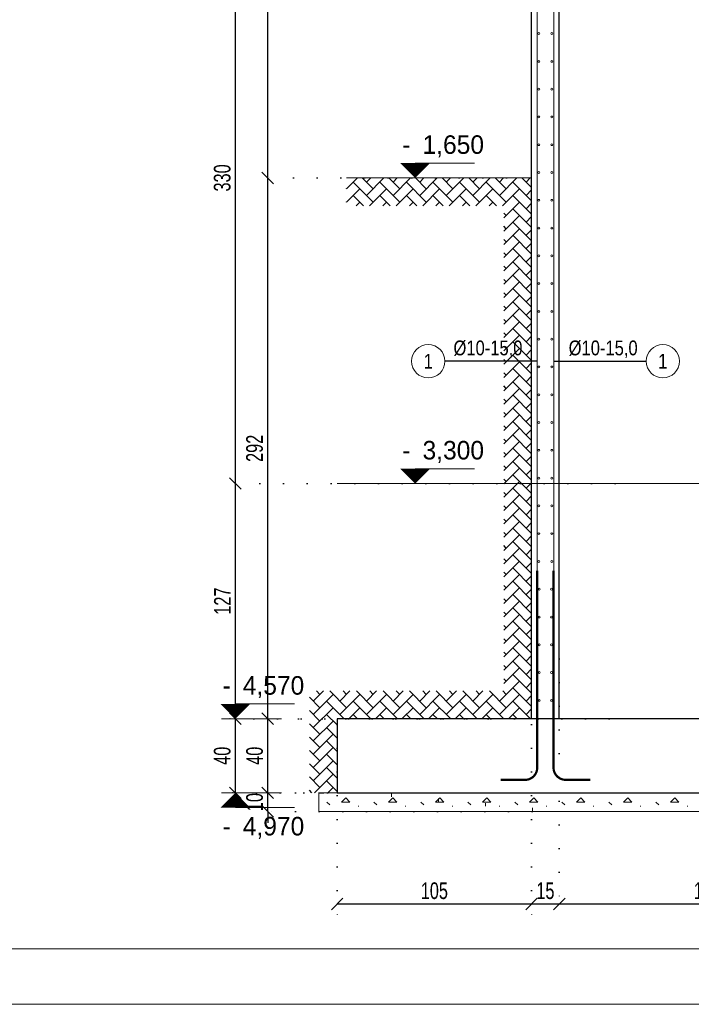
# Model space of a CAD drawing. Header units: millimetres. Extents: x 11149 to 111407, y -107619 to -23630.
# Tile 222 of 245: x 20483 to 20846, y -27078 to -26546. Entities that reach past the tile are written whole.
import ezdxf
from ezdxf.enums import TextEntityAlignment as Align

# ---------------------------------------------------------------- set-up
doc = ezdxf.new("R2010")
doc.units = ezdxf.units.MM
doc.header["$LTSCALE"] = 2
doc.linetypes.add('DOT', pattern=[6.35, 0, -6.35])
doc.layers.get('0').update_dxf_attribs({"plot": 0})
doc.layers.get('Defpoints').update_dxf_attribs({"color": 1})
doc.layers.add('3DPLAN_W_KRESKOWANIE ARKUSZA', color=253, linetype='Continuous')
for name, color, linetype, lineweight in [('e-cad_cienkie', 1, 'Continuous', 9), ('e-cad_kontur', 2, 'Continuous', 25), ('e-cad_obok', 3, 'Continuous', 9), ('e-cad_opisy', 7, 'Continuous', 9), ('e-cad_prety_przekroj', 4, 'Continuous', 5), ('e-cad_prety_widok', 161, 'Continuous', 5), ('e-cad_wymiary', 4, 'Continuous', 9)]:
    doc.layers.add(name, color=color, linetype=linetype, lineweight=lineweight)
doc.layers.add('e-cad_rzutnie', color=61, linetype='Continuous', lineweight=9, plot=False)
doc.styles.add('e-cad_1', font='arial.ttf', dxfattribs={"width": 0.7})
doc.dimstyles.new('e-cad_1_25_[cm]', dxfattribs={"dimscale": 2.5, "dimtxt": 1.8, "dimasz": 1.25, "dimexe": 1.25, "dimexo": 0.625, "dimgap": 0.5, "dimtad": 1, "dimdec": 0, "dimrnd": 1, "dimzin": 1, "dimtxsty": 'e-cad_1', "dimblk": 'OBLIQUE', "dimcen": 2.5, "dimclrd": 256, "dimclre": 252, "dimclrt": 7, "dimadec": 0, "dimazin": 0, "dimtfac": 1, "dimtix": 1, "dimtmove": 2, "dimatfit": 3, "dimldrblk": 'NONE', "dimfxl": 60, "dimfxlon": 1, "dimarcsym": 0})
doc.dimstyles.new('e-cad_1_50_[cm]', dxfattribs={"dimscale": 5, "dimtxt": 1.8, "dimasz": 1.25, "dimexe": 1.25, "dimexo": 0.625, "dimgap": 0.5, "dimtad": 1, "dimdec": 0, "dimrnd": 1, "dimzin": 1, "dimtxsty": 'e-cad_1', "dimblk": 'OBLIQUE', "dimcen": 2.5, "dimclrd": 256, "dimclre": 252, "dimclrt": 7, "dimadec": 0, "dimazin": 0, "dimtfac": 1, "dimtix": 1, "dimtmove": 2, "dimatfit": 3, "dimldrblk": 'NONE', "dimfxl": 60, "dimfxlon": 1, "dimarcsym": 0})

# ---------------------------------------------------------------- blocks, each defined once
blk = doc.blocks.new('e-cad_kota_2')
blk.add_line((0, 1.6), (6.4, 1.6))
blk.add_lwpolyline([(0, 0, 0, 3.2, 0), (0, 1.6, 3.2, 3.2, 0)], format="xyseb")
at = {"style": 'e-cad_1', "width": 0.95}
blk.add_attdef('ZNAK', text='', height=2, dxfattribs=at).set_placement((-0.5, 2.6), align=Align.RIGHT)
blk.add_attdef('RZEDNA', (0.8, 2.6), '', height=2, dxfattribs=at)
blk = doc.blocks.new('e-cad_kota_2_1')
blk.add_line((0, -1.6), (6.4, -1.6))
blk.add_lwpolyline([(0, 0, 0, 3.2, 0), (0, -1.6, 3.2, 3.2, 0)], format="xyseb")
at = {"style": 'e-cad_1', "width": 0.95}
blk.add_attdef('ZNAK', text='', height=2, dxfattribs=at).set_placement((-0.5, -4.6), align=Align.RIGHT)
blk.add_attdef('RZEDNA', (0.8, -4.6), '', height=2, dxfattribs=at)
blk = doc.blocks.new('_OBLIQUE')
at = {"color": 0, "linetype": 'ByBlock', "lineweight": -2}
blk.add_line((-0.5, -0.5), (0.5, 0.5), dxfattribs=at)
blk = doc.blocks.new('*D1141')
at = {"layer": 'Defpoints', "color": 0, "ltscale": 0.5}
for p in [(20616.71, -26963.38), (20762.73, -26963.38), (20762.73, -26973.38)]:
    blk.add_point(p, dxfattribs=at)
at = {"layer": 'e-cad_wymiary', "lineweight": -2}
for p, q in [((20616.71, -26963.38), (20616.71, -26957.13)), ((20616.71, -26973.38), (20616.71, -26963.38)), ((20616.71, -26973.38), (20616.71, -26979.63))]:
    blk.add_line(p, q, dxfattribs=at)
at = {"layer": 'e-cad_wymiary', "color": 252, "linetype": 'DOT', "lineweight": -2}
for p, q in [((20759.61, -26963.38), (20610.46, -26963.38)), ((20759.61, -26973.38), (20610.46, -26973.38))]:
    blk.add_line(p, q, dxfattribs=at)
at = {"layer": 'e-cad_wymiary', "lineweight": -2, "ltscale": 0.5, "xscale": 6.25, "yscale": 6.25, "zscale": 6.25}
for p, rotation in [((20616.71, -26963.38), 270), ((20616.71, -26973.38), 90)]:
    blk.add_blockref('_OBLIQUE', p, dxfattribs=dict(at, rotation=rotation))
at = {"layer": 'e-cad_wymiary', "color": 7, "ltscale": 0.5, "insert": (20609.61, -26968.38), "char_height": 9, "attachment_point": 5, "rotation": 90, "style": 'e-cad_1'}
blk.add_mtext('10', dxfattribs=at)
blk = doc.blocks.new('_None')
blk = doc.blocks.new('*D1142')
at = {"layer": 'Defpoints', "color": 0, "ltscale": 0.5}
for p in [(20616.71, -26923.38), (20738.88, -26923.38), (20762.73, -26963.38)]:
    blk.add_point(p, dxfattribs=at)
at = {"layer": 'e-cad_wymiary', "color": 252, "linetype": 'DOT', "lineweight": -2}
for p, q in [((20735.75, -26923.38), (20610.46, -26923.38)), ((20759.61, -26963.38), (20610.46, -26963.38))]:
    blk.add_line(p, q, dxfattribs=at)
at = {"layer": 'e-cad_wymiary', "lineweight": -2}
blk.add_line((20616.71, -26963.38), (20616.71, -26923.38), dxfattribs=at)
at = {"layer": 'e-cad_wymiary', "lineweight": -2, "ltscale": 0.5, "xscale": 6.25, "yscale": 6.25, "zscale": 6.25}
for p, rotation in [((20616.71, -26923.38), 90), ((20616.71, -26963.38), 270)]:
    blk.add_blockref('_OBLIQUE', p, dxfattribs=dict(at, rotation=rotation))
at = {"layer": 'e-cad_wymiary', "color": 7, "ltscale": 0.5, "insert": (20609.61, -26943.38), "char_height": 9, "attachment_point": 5, "rotation": 90, "style": 'e-cad_1'}
blk.add_mtext('40', dxfattribs=at)
blk = doc.blocks.new('*D1143')
at = {"layer": 'Defpoints', "color": 0, "ltscale": 0.5}
for p in [(20616.71, -26631.38), (20748.85, -26631.38), (20738.88, -26923.38)]:
    blk.add_point(p, dxfattribs=at)
at = {"layer": 'e-cad_wymiary', "color": 252, "linetype": 'DOT', "lineweight": -2}
for p, q in [((20745.72, -26631.38), (20610.46, -26631.38)), ((20735.75, -26923.38), (20610.46, -26923.38))]:
    blk.add_line(p, q, dxfattribs=at)
at = {"layer": 'e-cad_wymiary', "lineweight": -2}
blk.add_line((20616.71, -26923.38), (20616.71, -26631.38), dxfattribs=at)
at = {"layer": 'e-cad_wymiary', "lineweight": -2, "ltscale": 0.5, "xscale": 6.25, "yscale": 6.25, "zscale": 6.25}
for p, rotation in [((20616.71, -26631.38), 90), ((20616.71, -26923.38), 270)]:
    blk.add_blockref('_OBLIQUE', p, dxfattribs=dict(at, rotation=rotation))
at = {"layer": 'e-cad_wymiary', "color": 7, "ltscale": 0.5, "insert": (20609.61, -26777.38), "char_height": 9, "attachment_point": 5, "rotation": 90, "style": 'e-cad_1'}
blk.add_mtext('292', dxfattribs=at)
blk = doc.blocks.new('*D1144')
at = {"layer": 'Defpoints', "color": 0}
for p in [(20616.71, -25127.38), (20809.62, -25127.38), (20748.85, -26631.38)]:
    blk.add_point(p, dxfattribs=at)
at = {"layer": 'e-cad_wymiary', "color": 252, "linetype": 'DOT', "lineweight": -2}
for p, q in [((20806.49, -25127.38), (20610.46, -25127.38)), ((20745.72, -26631.38), (20610.46, -26631.38))]:
    blk.add_line(p, q, dxfattribs=at)
at = {"layer": 'e-cad_wymiary', "lineweight": -2}
blk.add_line((20616.71, -26631.38), (20616.71, -25127.38), dxfattribs=at)
at = {"layer": 'e-cad_wymiary', "lineweight": -2, "xscale": 6.25, "yscale": 6.25, "zscale": 6.25}
for p, rotation in [((20616.71, -25127.38), 90), ((20616.71, -26631.38), 270)]:
    blk.add_blockref('_OBLIQUE', p, dxfattribs=dict(at, rotation=rotation))
at = {"layer": 'e-cad_wymiary', "color": 7, "insert": (20609.61, -25879.38), "char_height": 9, "attachment_point": 5, "rotation": 90, "style": 'e-cad_1'}
blk.add_mtext('1504', dxfattribs=at)
blk = doc.blocks.new('*D1146')
at = {"layer": 'Defpoints', "color": 0, "ltscale": 0.5}
for p in [(20599.21, -26923.38), (20804.27, -26923.38), (20792.88, -26963.38)]:
    blk.add_point(p, dxfattribs=at)
at = {"layer": 'e-cad_wymiary', "color": 252, "linetype": 'DOT', "lineweight": -2}
for p, q in [((20801.15, -26923.38), (20592.96, -26923.38)), ((20789.75, -26963.38), (20592.96, -26963.38))]:
    blk.add_line(p, q, dxfattribs=at)
at = {"layer": 'e-cad_wymiary', "lineweight": -2}
blk.add_line((20599.21, -26963.38), (20599.21, -26923.38), dxfattribs=at)
at = {"layer": 'e-cad_wymiary', "lineweight": -2, "ltscale": 0.5, "xscale": 6.25, "yscale": 6.25, "zscale": 6.25}
for p, rotation in [((20599.21, -26923.38), 90), ((20599.21, -26963.38), 270)]:
    blk.add_blockref('_OBLIQUE', p, dxfattribs=dict(at, rotation=rotation))
at = {"layer": 'e-cad_wymiary', "color": 7, "ltscale": 0.5, "insert": (20592.11, -26943.38), "char_height": 9, "attachment_point": 5, "rotation": 90, "style": 'e-cad_1'}
blk.add_mtext('40', dxfattribs=at)
blk = doc.blocks.new('*D1147')
at = {"layer": 'Defpoints', "color": 0, "ltscale": 0.5}
for p in [(20599.21, -26796.38), (20807.61, -26796.38), (20804.27, -26923.38)]:
    blk.add_point(p, dxfattribs=at)
at = {"layer": 'e-cad_wymiary', "color": 252, "linetype": 'DOT', "lineweight": -2}
for p, q in [((20804.48, -26796.38), (20592.96, -26796.38)), ((20801.15, -26923.38), (20592.96, -26923.38))]:
    blk.add_line(p, q, dxfattribs=at)
at = {"layer": 'e-cad_wymiary', "lineweight": -2}
blk.add_line((20599.21, -26923.38), (20599.21, -26796.38), dxfattribs=at)
at = {"layer": 'e-cad_wymiary', "lineweight": -2, "ltscale": 0.5, "xscale": 6.25, "yscale": 6.25, "zscale": 6.25}
for p, rotation in [((20599.21, -26796.38), 90), ((20599.21, -26923.38), 270)]:
    blk.add_blockref('_OBLIQUE', p, dxfattribs=dict(at, rotation=rotation))
at = {"layer": 'e-cad_wymiary', "color": 7, "ltscale": 0.5, "insert": (20592.19, -26859.88), "char_height": 9, "attachment_point": 5, "rotation": 90, "style": 'e-cad_1'}
blk.add_mtext('127', dxfattribs=at)
blk = doc.blocks.new('*D1148')
at = {"layer": 'Defpoints', "color": 0}
for p in [(20599.21, -26466.38), (20816.99, -26466.38), (20807.61, -26796.38)]:
    blk.add_point(p, dxfattribs=at)
at = {"layer": 'e-cad_wymiary', "color": 252, "linetype": 'DOT', "lineweight": -2}
for p, q in [((20813.86, -26466.38), (20592.96, -26466.38)), ((20804.48, -26796.38), (20592.96, -26796.38))]:
    blk.add_line(p, q, dxfattribs=at)
at = {"layer": 'e-cad_wymiary', "lineweight": -2}
blk.add_line((20599.21, -26796.38), (20599.21, -26466.38), dxfattribs=at)
at = {"layer": 'e-cad_wymiary', "lineweight": -2, "xscale": 6.25, "yscale": 6.25, "zscale": 6.25}
for p, rotation in [((20599.21, -26466.38), 90), ((20599.21, -26796.38), 270)]:
    blk.add_blockref('_OBLIQUE', p, dxfattribs=dict(at, rotation=rotation))
at = {"layer": 'e-cad_wymiary', "color": 7, "insert": (20592.11, -26631.38), "char_height": 9, "attachment_point": 5, "rotation": 90, "style": 'e-cad_1'}
blk.add_mtext('330', dxfattribs=at)
blk = doc.blocks.new('*D1159')
at = {"layer": 'Defpoints', "color": 0, "ltscale": 0.5}
for p in [(20654.21, -26923.38), (20759.21, -26923.38), (20759.21, -27023.38)]:
    blk.add_point(p, dxfattribs=at)
at = {"layer": 'e-cad_wymiary', "color": 252, "linetype": 'DOT', "lineweight": -2}
for p, q in [((20654.21, -26926.5), (20654.21, -27029.63)), ((20759.21, -26926.5), (20759.21, -27029.63))]:
    blk.add_line(p, q, dxfattribs=at)
at = {"layer": 'e-cad_wymiary', "lineweight": -2}
blk.add_line((20654.21, -27023.38), (20759.21, -27023.38), dxfattribs=at)
at = {"layer": 'e-cad_wymiary', "lineweight": -2, "ltscale": 0.5, "xscale": 6.25, "yscale": 6.25, "zscale": 6.25, "rotation": 180}
blk.add_blockref('_OBLIQUE', (20654.21, -27023.38), dxfattribs=at)
at = {"layer": 'e-cad_wymiary', "lineweight": -2, "ltscale": 0.5, "xscale": 6.25, "yscale": 6.25, "zscale": 6.25}
blk.add_blockref('_OBLIQUE', (20759.21, -27023.38), dxfattribs=at)
at = {"layer": 'e-cad_wymiary', "color": 7, "ltscale": 0.5, "insert": (20706.71, -27016.28), "char_height": 9, "attachment_point": 5, "style": 'e-cad_1'}
blk.add_mtext('105', dxfattribs=at)
blk = doc.blocks.new('*D1160')
at = {"layer": 'Defpoints', "color": 0}
for p in [(20774.21, -26887.87), (20759.21, -26923.38), (20774.21, -27023.38)]:
    blk.add_point(p, dxfattribs=at)
at = {"layer": 'e-cad_wymiary', "color": 252, "linetype": 'DOT', "lineweight": -2}
for p, q in [((20774.21, -26891), (20774.21, -27029.63)), ((20759.21, -26926.5), (20759.21, -27029.63))]:
    blk.add_line(p, q, dxfattribs=at)
at = {"layer": 'e-cad_wymiary', "lineweight": -2}
blk.add_line((20759.21, -27023.38), (20774.21, -27023.38), dxfattribs=at)
at = {"layer": 'e-cad_wymiary', "lineweight": -2, "xscale": 6.25, "yscale": 6.25, "zscale": 6.25, "rotation": 180}
blk.add_blockref('_OBLIQUE', (20759.21, -27023.38), dxfattribs=at)
at = {"layer": 'e-cad_wymiary', "lineweight": -2, "xscale": 6.25, "yscale": 6.25, "zscale": 6.25}
blk.add_blockref('_OBLIQUE', (20774.21, -27023.38), dxfattribs=at)
at = {"layer": 'e-cad_wymiary', "color": 7, "insert": (20766.71, -27016.28), "char_height": 9, "attachment_point": 5, "style": 'e-cad_1'}
blk.add_mtext('15', dxfattribs=at)
blk = doc.blocks.new('*D1161')
at = {"layer": 'Defpoints', "color": 0}
for p in [(20774.21, -26887.87), (20934.21, -26911.8), (20934.21, -27023.38)]:
    blk.add_point(p, dxfattribs=at)
at = {"layer": 'e-cad_wymiary', "color": 252, "linetype": 'DOT', "lineweight": -2}
for p, q in [((20774.21, -26891), (20774.21, -27029.63)), ((20934.21, -26914.92), (20934.21, -27029.63))]:
    blk.add_line(p, q, dxfattribs=at)
at = {"layer": 'e-cad_wymiary', "lineweight": -2}
blk.add_line((20774.21, -27023.38), (20934.21, -27023.38), dxfattribs=at)
at = {"layer": 'e-cad_wymiary', "lineweight": -2, "xscale": 6.25, "yscale": 6.25, "zscale": 6.25, "rotation": 180}
blk.add_blockref('_OBLIQUE', (20774.21, -27023.38), dxfattribs=at)
at = {"layer": 'e-cad_wymiary', "lineweight": -2, "xscale": 6.25, "yscale": 6.25, "zscale": 6.25}
blk.add_blockref('_OBLIQUE', (20934.21, -27023.38), dxfattribs=at)
at = {"layer": 'e-cad_wymiary', "color": 7, "insert": (20854.21, -27016.28), "char_height": 9, "attachment_point": 5, "style": 'e-cad_1'}
blk.add_mtext('160', dxfattribs=at)
blk = doc.blocks.new('e-cad_ZelbetOpisNiezliczalny_1L')
at = {"layer": 'e-cad_cienkie'}
blk.add_circle((-2.25, 0), 2.25, dxfattribs=at)
at = {"layer": 'e-cad_opisy', "ltscale": 0.04, "style": 'e-cad_1', "width": 0.8}
for tag, p in [('OPIS', (1.15, 0.8)), ('UWAGI', (1.15, -2.8))]:
    blk.add_attdef(tag, p, '', height=2, dxfattribs=at)
blk.add_attdef('NR', text='', height=2, dxfattribs=at).set_placement((-2.25, 0), align=Align.MIDDLE_CENTER)
blk = doc.blocks.new('zw$23F')
at = {"layer": 'e-cad_opisy', "color": 0}
blk.add_lwpolyline([(150, 30), (4175, 30), (4175, 2070), (150, 2070)], close=True, dxfattribs=at)
at = {"layer": 'e-cad_rzutnie', "color": 0}
blk.add_lwpolyline([(0, 0), (0, 1485), (125, 1485), (125, 2100), (4205, 2100), (4205, 0)], close=True, dxfattribs=at)

msp = doc.modelspace()

# ---------------------------------------------------------------- hatches: boundary and pattern name
at = {"layer": '3DPLAN_W_KRESKOWANIE ARKUSZA', "transparency": 33554687}
h = msp.add_hatch(dxfattribs=at)
h.set_pattern_fill('AR-HBONE', color=9, scale=0.05)
h.set_pattern_definition([(45, (-3928.673, -2171.4226), (0, 7.1842049), [15.24, -5.08]), (135, (-3925.081, -2167.8305), (1e-15, 7.1842049), [15.24, -5.08])])
h.paths.add_polyline_path([(20659.21, -26631.38), (20759.21, -26631.38), (20759.21, -26796.38), (20744.21, -26796.38), (20744.21, -26646.38), (20659.21, -26646.38)])
h.paths.add_polyline_path([(20744.21, -26796.38), (20744.21, -26908.38), (20639.21, -26908.38), (20639.21, -26963.38), (20694.21, -26963.38), (20654.21, -26963.38), (20654.21, -26923.38), (20759.21, -26923.38), (20759.21, -26796.38)])
at = {"layer": 'e-cad_obok', "ltscale": 0.5}
h = msp.add_hatch(dxfattribs=at)
h.set_pattern_fill('CONCRE', color=256, style=0)
h.set_pattern_definition([(0, (-8566.158, -5221.188), (25.4, 25.4), [3.175, -22.225]), (90, (-8566.158, -5221.188), (-25.4, 25.4), [3.175, -22.225]), (135, (-8562.983, -5221.188), (-25.4, 2e-15), [4.490128, -31.430897]), (0, (-8562.983, -5206.9), (25.4, 25.4), [3.175, -22.225]), (45, (-8561.396, -5208.488), (0, 25.4), [2.245063, -33.67596]), (135, (-8561.396, -5208.488), (-25.4, 2e-15), [2.245063, -33.67596]), (0, (-8553.458, -5200.55), (25.4, 25.4), [4.490128, -20.909872]), (45, (-8553.458, -5200.55), (0, 25.4), [3.175, -32.746025]), (135, (-8548.968, -5200.55), (-25.4, 2e-15), [3.175, -32.746025]), (90, (-8548.696, -5214.838), (-25.4, 25.4), [3.175, -22.225]), (45, (-8548.696, -5214.838), (0, 25.4), [2.245063, -33.67596]), (135, (-8547.108, -5213.25), (-25.4, 2e-15), [2.245063, -33.67596]), (0, (-8562.983, -5214.838), (25.4, 25.4), [1.5875, -21.2725]), (0, (-8543.933, -5208.488), (25.4, 25.4), [1.5875, -21.2725]), (90, (-8551.87, -5205.313), (-25.4, 25.4), [1.5875, -21.2725]), (135, (-8548.696, -5219.6), (-25.4, 2e-15), [2.245063, -33.67596]), (135, (-8559.808, -5202.138), (-25.4, 2e-15), [2.245063, -33.67596]), (45, (-8554.252, -5212.853), (0, 25.4), [2.245063, -33.67596]), (90, (-8557.427, -5218.013), (-25.4, 25.4), [0.396875, -25.003125]), (90, (-8556.236, -5207.297), (-25.4, 25.4), [0.396875, -25.003125]), (90, (-8544.33, -5202.932), (-25.4, 25.4), [0.396875, -25.003125]), (90, (-8543.933, -5216.425), (-25.4, 25.4), [0.396875, -25.003125])])
h.paths.add_polyline_path([(20644.21, -26963.38), (20644.21, -26973.38), (21064.21, -26973.38), (21064.21, -26963.38)])
at = {"layer": 'e-cad_prety_przekroj'}
h = msp.add_hatch(color=256, dxfattribs=at)
edge = h.paths.add_edge_path()
edge.add_ellipse((20763.21, -26553.45), major_axis=(0.354, 0.354), ratio=1, start_angle=315, end_angle=675)
h = msp.add_hatch(color=256, dxfattribs=at)
edge = h.paths.add_edge_path()
edge.add_ellipse((20770.21, -26553.45), major_axis=(-0.354, 0.354), ratio=1, start_angle=-315, end_angle=45, ccw=False)
h = msp.add_hatch(color=256, dxfattribs=at)
edge = h.paths.add_edge_path()
edge.add_ellipse((20763.21, -26568.45), major_axis=(0.354, 0.354), ratio=1, start_angle=315, end_angle=675)
h = msp.add_hatch(color=256, dxfattribs=at)
edge = h.paths.add_edge_path()
edge.add_ellipse((20770.21, -26568.45), major_axis=(-0.354, 0.354), ratio=1, start_angle=-315, end_angle=45, ccw=False)
h = msp.add_hatch(color=256, dxfattribs=at)
edge = h.paths.add_edge_path()
edge.add_ellipse((20763.21, -26583.45), major_axis=(0.354, 0.354), ratio=1, start_angle=315, end_angle=675)
h = msp.add_hatch(color=256, dxfattribs=at)
edge = h.paths.add_edge_path()
edge.add_ellipse((20770.21, -26583.45), major_axis=(-0.354, 0.354), ratio=1, start_angle=-315, end_angle=45, ccw=False)
h = msp.add_hatch(color=256, dxfattribs=at)
edge = h.paths.add_edge_path()
edge.add_ellipse((20763.21, -26598.45), major_axis=(0.354, 0.354), ratio=1, start_angle=315, end_angle=675)
h = msp.add_hatch(color=256, dxfattribs=at)
edge = h.paths.add_edge_path()
edge.add_ellipse((20770.21, -26598.45), major_axis=(-0.354, 0.354), ratio=1, start_angle=-315, end_angle=45, ccw=False)
h = msp.add_hatch(color=256, dxfattribs=at)
edge = h.paths.add_edge_path()
edge.add_ellipse((20763.21, -26613.45), major_axis=(0.354, 0.354), ratio=1, start_angle=315, end_angle=675)
h = msp.add_hatch(color=256, dxfattribs=at)
edge = h.paths.add_edge_path()
edge.add_ellipse((20770.21, -26613.45), major_axis=(-0.354, 0.354), ratio=1, start_angle=-315, end_angle=45, ccw=False)
h = msp.add_hatch(color=256, dxfattribs=at)
edge = h.paths.add_edge_path()
edge.add_ellipse((20763.21, -26628.45), major_axis=(0.354, 0.354), ratio=1, start_angle=315, end_angle=675)
h = msp.add_hatch(color=256, dxfattribs=at)
edge = h.paths.add_edge_path()
edge.add_ellipse((20770.21, -26628.45), major_axis=(-0.354, 0.354), ratio=1, start_angle=-315, end_angle=45, ccw=False)
h = msp.add_hatch(color=256, dxfattribs=at)
edge = h.paths.add_edge_path()
edge.add_ellipse((20763.21, -26643.45), major_axis=(0.354, 0.354), ratio=1, start_angle=315, end_angle=675)
h = msp.add_hatch(color=256, dxfattribs=at)
edge = h.paths.add_edge_path()
edge.add_ellipse((20770.21, -26643.45), major_axis=(-0.354, 0.354), ratio=1, start_angle=-315, end_angle=45, ccw=False)
h = msp.add_hatch(color=256, dxfattribs=at)
edge = h.paths.add_edge_path()
edge.add_ellipse((20763.21, -26658.45), major_axis=(0.354, 0.354), ratio=1, start_angle=315, end_angle=675)
h = msp.add_hatch(color=256, dxfattribs=at)
edge = h.paths.add_edge_path()
edge.add_ellipse((20770.21, -26658.45), major_axis=(-0.354, 0.354), ratio=1, start_angle=-315, end_angle=45, ccw=False)
h = msp.add_hatch(color=256, dxfattribs=at)
edge = h.paths.add_edge_path()
edge.add_ellipse((20763.21, -26673.45), major_axis=(0.354, 0.354), ratio=1, start_angle=315, end_angle=675)
h = msp.add_hatch(color=256, dxfattribs=at)
edge = h.paths.add_edge_path()
edge.add_ellipse((20770.21, -26673.45), major_axis=(-0.354, 0.354), ratio=1, start_angle=-315, end_angle=45, ccw=False)
h = msp.add_hatch(color=256, dxfattribs=at)
edge = h.paths.add_edge_path()
edge.add_ellipse((20763.21, -26688.45), major_axis=(0.354, 0.354), ratio=1, start_angle=315, end_angle=675)
h = msp.add_hatch(color=256, dxfattribs=at)
edge = h.paths.add_edge_path()
edge.add_ellipse((20770.21, -26688.45), major_axis=(-0.354, 0.354), ratio=1, start_angle=-315, end_angle=45, ccw=False)
h = msp.add_hatch(color=256, dxfattribs=at)
edge = h.paths.add_edge_path()
edge.add_ellipse((20763.21, -26703.45), major_axis=(0.354, 0.354), ratio=1, start_angle=315, end_angle=675)
h = msp.add_hatch(color=256, dxfattribs=at)
edge = h.paths.add_edge_path()
edge.add_ellipse((20770.21, -26703.45), major_axis=(-0.354, 0.354), ratio=1, start_angle=-315, end_angle=45, ccw=False)
h = msp.add_hatch(color=256, dxfattribs=at)
edge = h.paths.add_edge_path()
edge.add_ellipse((20763.21, -26718.45), major_axis=(0.354, 0.354), ratio=1, start_angle=315, end_angle=675)
h = msp.add_hatch(color=256, dxfattribs=at)
edge = h.paths.add_edge_path()
edge.add_ellipse((20770.21, -26718.45), major_axis=(-0.354, 0.354), ratio=1, start_angle=-315, end_angle=45, ccw=False)
h = msp.add_hatch(color=256, dxfattribs=at)
edge = h.paths.add_edge_path()
edge.add_ellipse((20763.21, -26733.45), major_axis=(0.354, 0.354), ratio=1, start_angle=315, end_angle=675)
h = msp.add_hatch(color=256, dxfattribs=at)
edge = h.paths.add_edge_path()
edge.add_ellipse((20770.21, -26733.45), major_axis=(-0.354, 0.354), ratio=1, start_angle=-315, end_angle=45, ccw=False)
h = msp.add_hatch(color=256, dxfattribs=at)
edge = h.paths.add_edge_path()
edge.add_ellipse((20763.21, -26748.45), major_axis=(0.354, 0.354), ratio=1, start_angle=315, end_angle=675)
h = msp.add_hatch(color=256, dxfattribs=at)
edge = h.paths.add_edge_path()
edge.add_ellipse((20770.21, -26748.45), major_axis=(-0.354, 0.354), ratio=1, start_angle=-315, end_angle=45, ccw=False)
h = msp.add_hatch(color=256, dxfattribs=at)
edge = h.paths.add_edge_path()
edge.add_ellipse((20763.21, -26763.45), major_axis=(0.354, 0.354), ratio=1, start_angle=315, end_angle=675)
h = msp.add_hatch(color=256, dxfattribs=at)
edge = h.paths.add_edge_path()
edge.add_ellipse((20770.21, -26763.45), major_axis=(-0.354, 0.354), ratio=1, start_angle=-315, end_angle=45, ccw=False)
h = msp.add_hatch(color=256, dxfattribs=at)
edge = h.paths.add_edge_path()
edge.add_ellipse((20763.21, -26778.45), major_axis=(0.354, 0.354), ratio=1, start_angle=315, end_angle=675)
h = msp.add_hatch(color=256, dxfattribs=at)
edge = h.paths.add_edge_path()
edge.add_ellipse((20770.21, -26778.45), major_axis=(-0.354, 0.354), ratio=1, start_angle=-315, end_angle=45, ccw=False)
h = msp.add_hatch(color=256, dxfattribs=at)
edge = h.paths.add_edge_path()
edge.add_ellipse((20763.21, -26793.45), major_axis=(0.354, 0.354), ratio=1, start_angle=315, end_angle=675)
h = msp.add_hatch(color=256, dxfattribs=at)
edge = h.paths.add_edge_path()
edge.add_ellipse((20770.21, -26793.45), major_axis=(-0.354, 0.354), ratio=1, start_angle=-315, end_angle=45, ccw=False)
h = msp.add_hatch(color=256, dxfattribs=at)
edge = h.paths.add_edge_path()
edge.add_ellipse((20763.21, -26808.45), major_axis=(0.354, 0.354), ratio=1, start_angle=315, end_angle=675)
h = msp.add_hatch(color=256, dxfattribs=at)
edge = h.paths.add_edge_path()
edge.add_ellipse((20770.21, -26808.45), major_axis=(-0.354, 0.354), ratio=1, start_angle=-315, end_angle=45, ccw=False)
h = msp.add_hatch(color=256, dxfattribs=at)
edge = h.paths.add_edge_path()
edge.add_ellipse((20763.21, -26823.45), major_axis=(0.354, 0.354), ratio=1, start_angle=315, end_angle=675)
h = msp.add_hatch(color=256, dxfattribs=at)
edge = h.paths.add_edge_path()
edge.add_ellipse((20770.21, -26823.45), major_axis=(-0.354, 0.354), ratio=1, start_angle=-315, end_angle=45, ccw=False)
h = msp.add_hatch(color=256, dxfattribs=at)
edge = h.paths.add_edge_path()
edge.add_ellipse((20763.21, -26838.45), major_axis=(0.354, 0.354), ratio=1, start_angle=315, end_angle=675)
h = msp.add_hatch(color=256, dxfattribs=at)
edge = h.paths.add_edge_path()
edge.add_ellipse((20770.21, -26838.45), major_axis=(-0.354, 0.354), ratio=1, start_angle=-315, end_angle=45, ccw=False)
h = msp.add_hatch(color=256, dxfattribs=at)
edge = h.paths.add_edge_path()
edge.add_ellipse((20763.41, -26853.45), major_axis=(0.354, 0.354), ratio=1, start_angle=315, end_angle=675)
h = msp.add_hatch(color=256, dxfattribs=at)
edge = h.paths.add_edge_path()
edge.add_ellipse((20770.01, -26853.45), major_axis=(-0.354, 0.354), ratio=1, start_angle=-315, end_angle=45, ccw=False)
h = msp.add_hatch(color=256, dxfattribs=at)
edge = h.paths.add_edge_path()
edge.add_ellipse((20763.41, -26868.45), major_axis=(0.354, 0.354), ratio=1, start_angle=315, end_angle=675)
h = msp.add_hatch(color=256, dxfattribs=at)
edge = h.paths.add_edge_path()
edge.add_ellipse((20770.01, -26868.45), major_axis=(-0.354, 0.354), ratio=1, start_angle=-315, end_angle=45, ccw=False)
h = msp.add_hatch(color=256, dxfattribs=at)
edge = h.paths.add_edge_path()
edge.add_ellipse((20763.41, -26883.45), major_axis=(0.354, 0.354), ratio=1, start_angle=315, end_angle=675)
h = msp.add_hatch(color=256, dxfattribs=at)
edge = h.paths.add_edge_path()
edge.add_ellipse((20770.01, -26883.45), major_axis=(-0.354, 0.354), ratio=1, start_angle=-315, end_angle=45, ccw=False)
h = msp.add_hatch(color=256, dxfattribs=at)
edge = h.paths.add_edge_path()
edge.add_ellipse((20763.41, -26898.45), major_axis=(0.354, 0.354), ratio=1, start_angle=315, end_angle=675)
h = msp.add_hatch(color=256, dxfattribs=at)
edge = h.paths.add_edge_path()
edge.add_ellipse((20770.01, -26898.45), major_axis=(-0.354, 0.354), ratio=1, start_angle=-315, end_angle=45, ccw=False)
h = msp.add_hatch(color=256, dxfattribs=at)
edge = h.paths.add_edge_path()
edge.add_ellipse((20763.41, -26913.45), major_axis=(0.354, 0.354), ratio=1, start_angle=315, end_angle=675)
h = msp.add_hatch(color=256, dxfattribs=at)
edge = h.paths.add_edge_path()
edge.add_ellipse((20770.01, -26913.45), major_axis=(-0.354, 0.354), ratio=1, start_angle=-315, end_angle=45, ccw=False)

# ---------------------------------------------------------------- linework, layer by layer
at = {"layer": 'e-cad_cienkie'}
for p, q in [((20688.84, -26631.38), (20721.34, -26631.38)), ((20688.84, -26796.38), (20721.34, -26796.38)), ((20591.71, -26923.38), (20624.21, -26923.38)), ((20591.71, -26963.38), (20624.21, -26963.38))]:
    msp.add_line(p, q, dxfattribs=at)
at = {"layer": 'e-cad_kontur'}
for p, q in [((20759.21, -26923.38), (20759.21, -25112.38)), ((20774.21, -26923.38), (20774.21, -25127.38))]:
    msp.add_line(p, q, dxfattribs=at)
msp.add_lwpolyline([(20654.21, -26963.38), (21054.21, -26963.38), (21054.21, -26923.38), (20654.21, -26923.38)], close=True, dxfattribs=at)
at = {"layer": 'e-cad_obok', "ltscale": 0.5}
msp.add_lwpolyline([(20644.21, -26963.38), (20644.21, -26973.38), (21064.21, -26973.38), (21064.21, -26963.38), (20644.21, -26963.38)], dxfattribs=at)
at = {"layer": 'e-cad_prety_przekroj'}
for centre in [(20763.21, -26553.45), (20770.21, -26553.45), (20763.21, -26568.45), (20770.21, -26568.45), (20763.21, -26583.45), (20770.21, -26583.45), (20763.21, -26598.45), (20770.21, -26598.45), (20763.21, -26613.45), (20770.21, -26613.45), (20763.21, -26628.45), (20770.21, -26628.45), (20763.21, -26643.45), (20770.21, -26643.45), (20763.21, -26658.45), (20770.21, -26658.45), (20763.21, -26673.45), (20770.21, -26673.45), (20763.21, -26688.45), (20770.21, -26688.45), (20763.21, -26703.45), (20770.21, -26703.45), (20763.21, -26718.45), (20770.21, -26718.45), (20763.21, -26733.45), (20770.21, -26733.45), (20763.21, -26748.45), (20770.21, -26748.45), (20763.21, -26763.45), (20770.21, -26763.45), (20763.21, -26778.45), (20770.21, -26778.45), (20763.21, -26793.45), (20770.21, -26793.45), (20763.21, -26808.45), (20770.21, -26808.45), (20763.21, -26823.45), (20770.21, -26823.45), (20763.21, -26838.45), (20770.21, -26838.45), (20763.41, -26853.45), (20770.01, -26853.45), (20763.41, -26868.45), (20770.01, -26868.45), (20763.41, -26883.45), (20770.01, -26883.45), (20763.41, -26898.45), (20770.01, -26898.45), (20763.41, -26913.45), (20770.01, -26913.45)]:
    msp.add_circle(centre, 0.5, dxfattribs=at)
at = {"layer": 'e-cad_prety_widok'}
for points in [[(20762.21, -26923.38), (20762.21, -26481.5, -0.026186), (20762.22, -26481.25), (20763.19, -26471.5, 0.026186), (20763.21, -26471.26), (20763.21, -26396.38)], [(20771.21, -26923.38), (20771.21, -26481.5, 0.026186), (20771.19, -26481.25), (20770.22, -26471.5, -0.026186), (20770.21, -26471.26), (20770.21, -26396.38)]]:
    msp.add_lwpolyline(points, format="xyb", dxfattribs=at)
at = {"layer": 'e-cad_prety_widok', "color": 10, "const_width": 1.2}
for points in [[(20742.47, -26956.38), (20755.71, -26956.38, 0.414214), (20762.31, -26949.78), (20762.31, -26843.38)], [(20790.95, -26956.38), (20777.71, -26956.38, -0.414214), (20771.11, -26949.78), (20771.11, -26843.38)]]:
    msp.add_lwpolyline(points, format="xyb", dxfattribs=at)
at = {"layer": 'e-cad_wymiary', "ltscale": 0.5}
for p, q in [((20759.21, -26631.38), (20659.21, -26631.38)), ((20654.21, -26796.38), (21054.21, -26796.38))]:
    msp.add_line(p, q, dxfattribs=at)

# ---------------------------------------------------------------- block references
at = {"layer": 'e-cad_opisy'}
msp.add_blockref('zw$23F', (18451.87, -27077.55), dxfattribs=at)
for name, p, xscale, yscale, zscale, values in [('e-cad_kota_2', (20696.34, -26631.38), 5, 5, 5, {'RZEDNA': '1,650', 'ZNAK': '-'}), ('e-cad_ZelbetOpisNiezliczalny_1L', (20712.45, -26730.36), 4, 4, 4, {'OPIS': '%%c10-15,0', 'NR': '1'}), ('e-cad_kota_2', (20696.34, -26796.38), 5, 5, 5, {'RZEDNA': '3,300', 'ZNAK': '-'}), ('e-cad_kota_2', (20599.21, -26923.38), 5, 5, 5, {'RZEDNA': '4,570', 'ZNAK': '-'}), ('e-cad_kota_2_1', (20599.21, -26963.38), 5, 5, 5, {'RZEDNA': '4,970', 'ZNAK': '-'})]:
    msp.add_blockref(name, p, dxfattribs=dict(at, xscale=xscale, yscale=yscale, zscale=zscale)).add_auto_attribs(values)
ref = msp.add_blockref('e-cad_ZelbetOpisNiezliczalny_1L', (20821.17, -26730.36), dxfattribs=dict(at, xscale=-4, yscale=4, zscale=4))
ref.add_attrib('OPIS', '%%c10-15,0', (20779.29, -26727.16), dxfattribs={"height": 8, "style": 'e-cad_1', "width": 0.8})
ref.add_attrib('NR', '1', dxfattribs={"height": 8, "style": 'e-cad_1', "width": 0.8}).set_placement((20830.17, -26730.36), align=Align.MIDDLE_CENTER)

# ---------------------------------------------------------------- dimensions: what is measured, and where the dimension line sits
at = {"layer": 'e-cad_wymiary'}
for base, p1, p2, picture, middle in [((20616.71, -25127.38), (20748.85, -26631.38), (20809.62, -25127.38), '*D1144', (20609.61, -25879.38)), ((20599.21, -26466.38), (20807.61, -26796.38), (20816.99, -26466.38), '*D1148', (20592.11, -26631.38)), ((20616.71, -26631.38), (20738.88, -26923.38), (20748.85, -26631.38), '*D1143', (20609.61, -26777.38)), ((20599.21, -26796.38), (20804.27, -26923.38), (20807.61, -26796.38), '*D1147', (20592.19, -26859.88)), ((20599.21, -26923.38), (20792.88, -26963.38), (20804.27, -26923.38), '*D1146', (20592.11, -26943.38)), ((20616.71, -26923.38), (20762.73, -26963.38), (20738.88, -26923.38), '*D1142', (20609.61, -26943.38))]:
    dim = msp.add_linear_dim(base=base, p1=p1, p2=p2, angle=90, dimstyle='e-cad_1_50_[cm]', dxfattribs=at)
    dim.commit()
    dim.dimension.update_dxf_attribs({"geometry": picture, "text_midpoint": middle})
for base, p1, p2, picture, middle in [((20774.21, -27023.38), (20759.21, -26923.38), (20774.21, -26887.87), '*D1160', (20766.71, -27016.28)), ((20934.21, -27023.38), (20774.21, -26887.87), (20934.21, -26911.8), '*D1161', (20854.21, -27016.28)), ((20759.21, -27023.38), (20654.21, -26923.38), (20759.21, -26923.38), '*D1159', (20706.71, -27016.28))]:
    dim = msp.add_linear_dim(base=base, p1=p1, p2=p2, dimstyle='e-cad_1_50_[cm]', dxfattribs=at)
    dim.commit()
    dim.dimension.update_dxf_attribs({"geometry": picture, "text_midpoint": middle})
dim = msp.add_linear_dim(base=(20616.71, -26963.38), p1=(20762.73, -26973.38), p2=(20762.73, -26963.38), angle=90, dimstyle='e-cad_1_50_[cm]', override={"dimblk": 'OBLIQUE'}, dxfattribs=at)
dim.commit()
dim.dimension.update_dxf_attribs({"geometry": '*D1141', "text_midpoint": (20609.61, -26968.38)})

# ---------------------------------------------------------------- leaders
at = {"layer": 'e-cad_cienkie'}
for points in [[(20762.41, -26730.36), (20712.45, -26730.36)], [(20771.21, -26730.36), (20821.17, -26730.36)]]:
    msp.add_leader(points, dimstyle='e-cad_1_25_[cm]', override={"dimldrblk": 'None'}, dxfattribs=at)

doc.saveas('drawing.dxf')
